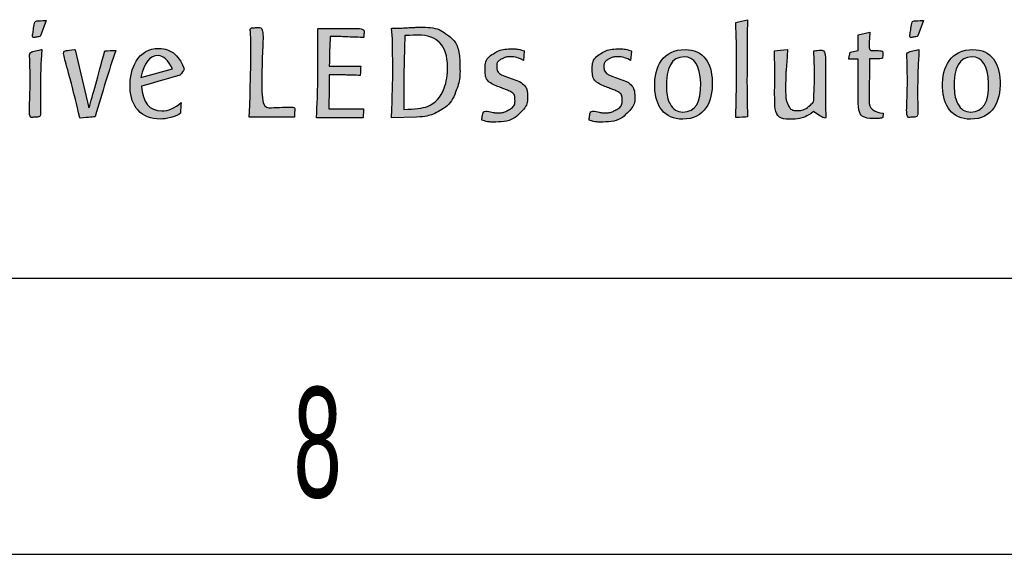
# Model space of a CAD drawing. Header units: millimetres. Extents: x 15 to 415, y 5 to 292.
# Tile 18 of 24: x 380 to 397, y 5 to 15. Entities that reach past the tile are written whole.
import ezdxf
from ezdxf.enums import TextEntityAlignment as Align

# ---------------------------------------------------------------- set-up
doc = ezdxf.new("R2010")
doc.units = ezdxf.units.MM
doc.layers.add('CALQUE_1', color=179, linetype='Continuous')
doc.layers.add('SLD-0', color=179, linetype='Continuous')
doc.styles.add('SLDTEXTSTYLE1', font='TXT', dxfattribs={"width": 0.75})
doc.styles.add('SLDTEXTSTYLE2', font='TXT', dxfattribs={"width": 0.589474})

# ---------------------------------------------------------------- blocks, each defined once
blk = doc.blocks.new('CLIENT_TPL')
at = {"layer": 'CALQUE_1'}
h = blk.add_hatch(color=139, dxfattribs=at)
edge = h.paths.add_edge_path(flags=0)
edge.add_spline(control_points=[(753.352, 35.358), (753.347, 35.672), (753.338, 35.977), (753.326, 36.271)], knot_values=[4, 4, 4, 4, 5, 5, 5, 5], weights=[1, 1, 1, 1], degree=3, periodic=0)
edge.add_spline(control_points=[(753.326, 36.271), (753.457, 36.301), (753.599, 36.335), (753.752, 36.373)], knot_values=[5, 5, 5, 5, 6, 6, 6, 6], weights=[1, 1, 1, 1], degree=3, periodic=0)
edge.add_spline(control_points=[(753.752, 36.373), (753.745, 36.215), (753.74, 35.653), (753.735, 34.688)], knot_values=[0, 0, 0, 0, 1, 1, 1, 1], weights=[1, 1, 1, 1], degree=3, periodic=0)
edge.add_spline(control_points=[(753.735, 34.688), (753.729, 33.936), (753.735, 33.324), (753.752, 32.851)], knot_values=[1, 1, 1, 1, 2, 2, 2, 2], weights=[1, 1, 1, 1], degree=3, periodic=0)
edge.add_spline(control_points=[(753.752, 32.851), (753.659, 32.848), (753.517, 32.84), (753.326, 32.827)], knot_values=[2, 2, 2, 2, 3, 3, 3, 3], weights=[1, 1, 1, 1], degree=3, periodic=0)
edge.add_spline(control_points=[(753.326, 32.827), (753.356, 33.967), (753.365, 34.811), (753.352, 35.358)], knot_values=[3, 3, 3, 3, 4, 4, 4, 4], weights=[1, 1, 1, 1], degree=3, periodic=0)
h = blk.add_hatch(color=139, dxfattribs=at)
edge = h.paths.add_edge_path(flags=0)
edge.add_spline(control_points=[(728.133, 35.765), (728.071, 35.752), (727.977, 35.736), (727.851, 35.716), (727.877, 35.849), (727.907, 36.052), (727.943, 36.324), (728.037, 36.327), (728.178, 36.335), (728.366, 36.348)], knot_values=[0, 0, 0, 0, 1, 2, 3, 4, 5, 6, 7, 7, 7, 7], weights=[1, 1, 1, 1, 1, 1, 1, 1, 1, 1], degree=3, periodic=0)
edge.add_line((728.366, 36.348), (728.162, 35.794))
edge.add_line((728.162, 35.794), (728.133, 35.765))
h = blk.add_hatch(color=139, dxfattribs=at)
edge = h.paths.add_edge_path(flags=0)
edge.add_spline(control_points=[(735.714, 32.84), (735.76, 34.087), (735.778, 35.018), (735.768, 35.633), (735.765, 35.798), (735.755, 35.945), (735.738, 36.075), (735.855, 36.081), (736.023, 36.09), (736.243, 36.099), (736.191, 35.293), (736.165, 34.318), (736.165, 33.175), (736.505, 33.185), (736.905, 33.201), (737.365, 33.223), (737.362, 33.139), (737.356, 33.014), (737.346, 32.849)], knot_values=[0, 0, 0, 0, 1, 2, 3, 4, 5, 6, 7, 8, 9, 10, 11, 12, 13, 14, 15, 16, 16, 16, 16], weights=[1, 1, 1, 1, 1, 1, 1, 1, 1, 1, 1, 1, 1, 1, 1, 1, 1, 1, 1], degree=3, periodic=0)
edge.add_line((737.346, 32.849), (737.336, 32.84))
edge.add_line((737.336, 32.84), (735.714, 32.84))
h = blk.add_hatch(color=139, dxfattribs=at)
edge = h.paths.add_edge_path(flags=0)
edge.add_spline(control_points=[(739.752, 34.687), (739.744, 34.603), (739.738, 34.495), (739.733, 34.362)], knot_values=[0, 0, 0, 0, 1, 1, 1, 1], weights=[1, 1, 1, 1], degree=3, periodic=0)
edge.add_line((739.733, 34.362), (739.728, 34.358))
edge.add_spline(control_points=[(739.728, 34.358), (739.624, 34.358), (739.456, 34.362), (739.223, 34.37), (739.068, 34.376), (738.898, 34.379), (738.713, 34.379)], knot_values=[0, 0, 0, 0, 1, 2, 3, 4, 4, 4, 4], weights=[1, 1, 1, 1, 1, 1, 1], degree=3, periodic=0)
edge.add_line((738.713, 34.379), (738.611, 34.379))
edge.add_spline(control_points=[(738.611, 34.379), (738.603, 33.965), (738.599, 33.553), (738.599, 33.143)], knot_values=[0, 0, 0, 0, 1, 1, 1, 1], weights=[1, 1, 1, 1], degree=3, periodic=0)
edge.add_line((738.599, 33.143), (738.777, 33.143))
edge.add_line((738.777, 33.143), (739.854, 33.143))
edge.add_spline(control_points=[(739.854, 33.143), (739.847, 33.072), (739.841, 32.969), (739.834, 32.833)], knot_values=[0, 0, 0, 0, 1, 1, 1, 1], weights=[1, 1, 1, 1], degree=3, periodic=0)
edge.add_line((739.834, 32.833), (739.825, 32.823))
edge.add_spline(control_points=[(739.825, 32.823), (739.735, 32.817), (739.638, 32.814), (739.535, 32.814)], knot_values=[0, 0, 0, 0, 1, 1, 1, 1], weights=[1, 1, 1, 1], degree=3, periodic=0)
edge.add_line((739.535, 32.814), (738.147, 32.819))
edge.add_spline(control_points=[(738.147, 32.819), (738.175, 33.331), (738.191, 33.762), (738.194, 34.112)], knot_values=[0, 0, 0, 0, 1, 1, 1, 1], weights=[1, 1, 1, 1], degree=3, periodic=0)
edge.add_line((738.194, 34.112), (738.194, 34.676))
edge.add_spline(control_points=[(738.194, 34.676), (738.2, 35.278), (738.2, 35.735), (738.194, 36.046)], knot_values=[0, 0, 0, 0, 1, 1, 1, 1], weights=[1, 1, 1, 1], degree=3, periodic=0)
edge.add_line((738.194, 36.046), (738.203, 36.051))
edge.add_spline(control_points=[(738.203, 36.051), (738.577, 36.051), (739.138, 36.056), (739.888, 36.066), (739.875, 35.93), (739.865, 35.823), (739.859, 35.742)], knot_values=[0, 0, 0, 0, 1, 2, 3, 4, 4, 4, 4], weights=[1, 1, 1, 1, 1, 1, 1], degree=3, periodic=0)
edge.add_line((739.859, 35.742), (739.854, 35.732))
edge.add_spline(control_points=[(739.854, 35.732), (739.773, 35.732), (739.582, 35.738), (739.281, 35.749), (739.055, 35.761), (738.864, 35.766), (738.708, 35.766)], knot_values=[0, 0, 0, 0, 1, 2, 3, 4, 4, 4, 4], weights=[1, 1, 1, 1, 1, 1, 1], degree=3, periodic=0)
edge.add_line((738.708, 35.766), (738.645, 35.766))
edge.add_spline(control_points=[(738.645, 35.766), (738.629, 35.442), (738.618, 35.082), (738.611, 34.687)], knot_values=[0, 0, 0, 0, 1, 1, 1, 1], weights=[1, 1, 1, 1], degree=3, periodic=0)
edge.add_line((738.611, 34.687), (739.752, 34.687))
h = blk.add_hatch(color=139, dxfattribs=at)
edge = h.paths.add_edge_path(flags=0)
edge.add_spline(control_points=[(740.859, 32.814), (740.901, 33.676), (740.913, 34.606), (740.897, 35.604), (740.897, 35.691), (740.885, 35.84), (740.859, 36.051)], knot_values=[0, 0, 0, 0, 1, 2, 3, 4, 4, 4, 4], weights=[1, 1, 1, 1, 1, 1, 1], degree=3, periodic=0)
edge.add_line((740.859, 36.051), (740.884, 36.066))
edge.add_line((740.884, 36.066), (741.001, 36.066))
edge.add_spline(control_points=[(741.001, 36.066), (741.098, 36.066), (741.245, 36.071), (741.442, 36.082), (741.639, 36.094), (741.786, 36.099), (741.884, 36.099), (742.294, 36.099), (742.603, 36.026), (742.811, 35.881), (743.156, 35.637), (743.333, 35.223), (743.343, 34.637), (743.346, 34.348), (743.304, 34.083), (743.217, 33.84), (743.09, 33.493), (742.889, 33.239), (742.614, 33.077), (742.384, 32.941), (742.104, 32.863), (741.773, 32.844)], knot_values=[0, 0, 0, 0, 1, 2, 3, 4, 5, 6, 7, 8, 9, 10, 11, 12, 13, 14, 15, 16, 17, 18, 19, 19, 19, 19], weights=[1, 1, 1, 1, 1, 1, 1, 1, 1, 1, 1, 1, 1, 1, 1, 1, 1, 1, 1, 1, 1, 1], degree=3, periodic=0)
edge.add_line((741.773, 32.844), (740.859, 32.814))
edge = h.paths.add_edge_path(flags=0)
edge.add_spline(control_points=[(742.167, 33.234), (742.446, 33.341), (742.647, 33.559), (742.77, 33.889)], knot_values=[3, 3, 3, 3, 4, 4, 4, 4], weights=[1, 1, 1, 1], degree=3, periodic=0)
edge.add_spline(control_points=[(742.77, 33.889), (742.854, 34.116), (742.895, 34.378), (742.892, 34.676)], knot_values=[4, 4, 4, 4, 5, 5, 5, 5], weights=[1, 1, 1, 1], degree=3, periodic=0)
edge.add_spline(control_points=[(742.892, 34.676), (742.882, 35.436), (742.525, 35.817), (741.822, 35.817)], knot_values=[5, 5, 5, 5, 6, 6, 6, 6], weights=[1, 1, 1, 1], degree=3, periodic=0)
edge.add_spline(control_points=[(741.822, 35.817), (741.744, 35.817), (741.587, 35.81), (741.35, 35.797)], knot_values=[0, 0, 0, 0, 1, 1, 1, 1], weights=[1, 1, 1, 1], degree=3, periodic=0)
edge.add_spline(control_points=[(741.35, 35.797), (741.318, 35.011), (741.303, 34.121), (741.306, 33.127)], knot_values=[1, 1, 1, 1, 2, 2, 2, 2], weights=[1, 1, 1, 1], degree=3, periodic=0)
edge.add_spline(control_points=[(741.306, 33.127), (741.705, 33.13), (741.992, 33.166), (742.167, 33.234)], knot_values=[2, 2, 2, 2, 3, 3, 3, 3], weights=[1, 1, 1, 1], degree=3, periodic=0)
h = blk.add_hatch(color=139, dxfattribs=at)
edge = h.paths.add_edge_path(flags=0)
edge.add_line((760.125, 36.348), (759.921, 35.794))
edge.add_line((759.921, 35.794), (759.892, 35.765))
edge.add_spline(control_points=[(759.892, 35.765), (759.83, 35.752), (759.736, 35.736), (759.61, 35.716), (759.636, 35.849), (759.667, 36.052), (759.703, 36.324), (759.796, 36.327), (759.937, 36.335), (760.125, 36.348)], knot_values=[0, 0, 0, 0, 1, 2, 3, 4, 5, 6, 7, 7, 7, 7], weights=[1, 1, 1, 1, 1, 1, 1, 1, 1, 1], degree=3, periodic=0)
h = blk.add_hatch(color=139, dxfattribs=at)
edge = h.paths.add_edge_path(flags=0)
edge.add_spline(control_points=[(758.184, 35.926), (758.17, 35.821), (758.159, 35.596), (758.151, 35.252), (758.265, 35.252), (758.435, 35.252), (758.66, 35.252), (758.651, 35.168), (758.646, 35.071), (758.646, 34.961), (758.568, 34.961), (758.408, 34.959), (758.165, 34.956)], knot_values=[0, 0, 0, 0, 1, 2, 3, 4, 5, 6, 7, 8, 9, 10, 10, 10, 10], weights=[1, 1, 1, 1, 1, 1, 1, 1, 1, 1, 1, 1, 1], degree=3, periodic=0)
edge.add_line((758.165, 34.956), (758.151, 33.43))
edge.add_spline(control_points=[(758.151, 33.43), (758.148, 33.168), (758.319, 33.02), (758.665, 32.988)], knot_values=[0, 0, 0, 0, 1, 1, 1, 1], weights=[1, 1, 1, 1], degree=3, periodic=0)
edge.add_line((758.665, 32.988), (758.655, 32.827))
edge.add_spline(control_points=[(758.655, 32.827), (758.572, 32.805), (758.486, 32.793), (758.398, 32.793), (757.975, 32.793), (757.763, 32.975), (757.763, 33.337)], knot_values=[0, 0, 0, 0, 1, 2, 3, 4, 4, 4, 4], weights=[1, 1, 1, 1, 1, 1, 1], degree=3, periodic=0)
edge.add_line((757.763, 33.337), (757.763, 34.949))
edge.add_line((757.763, 34.949), (757.422, 34.949))
edge.add_line((757.422, 34.949), (757.422, 34.968))
edge.add_line((757.422, 34.968), (757.466, 35.197))
edge.add_line((757.466, 35.197), (757.763, 35.26))
edge.add_line((757.763, 35.26), (757.763, 35.824))
edge.add_line((757.763, 35.824), (758.184, 35.926))
h = blk.add_hatch(color=139, dxfattribs=at)
edge = h.paths.add_edge_path(flags=0)
edge.add_spline(control_points=[(728.201, 35.289), (728.168, 34.735), (728.152, 34.203), (728.152, 33.691), (728.152, 33.407), (728.157, 33.126), (728.168, 32.851), (728.009, 32.845), (727.864, 32.837), (727.734, 32.827), (727.769, 33.465), (727.783, 34.054), (727.776, 34.595), (727.773, 34.825), (727.764, 35.023), (727.749, 35.192), (727.92, 35.227), (728.068, 35.261), (728.191, 35.294)], knot_values=[0, 0, 0, 0, 1, 2, 3, 4, 5, 6, 7, 8, 9, 10, 11, 12, 13, 14, 15, 16, 16, 16, 16], weights=[1, 1, 1, 1, 1, 1, 1, 1, 1, 1, 1, 1, 1, 1, 1, 1, 1, 1, 1], degree=3, periodic=0)
edge.add_line((728.191, 35.294), (728.201, 35.289))
h = blk.add_hatch(color=139, dxfattribs=at)
edge = h.paths.add_edge_path(flags=0)
edge.add_spline(control_points=[(730.879, 35.26), (730.636, 34.538), (730.39, 33.742), (730.14, 32.874)], knot_values=[0, 0, 0, 0, 1, 1, 1, 1], weights=[1, 1, 1, 1], degree=3, periodic=0)
edge.add_line((730.14, 32.874), (730.126, 32.86))
edge.add_spline(control_points=[(730.126, 32.86), (730.087, 32.856), (729.909, 32.839), (729.592, 32.806)], knot_values=[0, 0, 0, 0, 1, 1, 1, 1], weights=[1, 1, 1, 1], degree=3, periodic=0)
edge.add_line((729.592, 32.806), (729.582, 32.821))
edge.add_spline(control_points=[(729.582, 32.821), (729.332, 33.851), (729.119, 34.657), (728.941, 35.24), (729.086, 35.253), (729.236, 35.27), (729.391, 35.29)], knot_values=[0, 0, 0, 0, 1, 2, 3, 4, 4, 4, 4], weights=[1, 1, 1, 1, 1, 1, 1], degree=3, periodic=0)
edge.add_line((729.391, 35.29), (729.406, 35.279))
edge.add_line((729.406, 35.279), (729.911, 33.177))
edge.add_spline(control_points=[(729.911, 33.177), (730.047, 33.633), (730.238, 34.321), (730.484, 35.24)], knot_values=[0, 0, 0, 0, 1, 1, 1, 1], weights=[1, 1, 1, 1], degree=3, periodic=0)
edge.add_line((730.484, 35.24), (730.494, 35.25))
edge.add_spline(control_points=[(730.494, 35.25), (730.614, 35.25), (730.742, 35.253), (730.879, 35.26)], knot_values=[0, 0, 0, 0, 1, 1, 1, 1], weights=[1, 1, 1, 1], degree=3, periodic=0)
h = blk.add_hatch(color=139, dxfattribs=at)
edge = h.paths.add_edge_path(flags=0)
edge.add_spline(control_points=[(733.03, 35.118), (733.179, 34.985), (733.287, 34.804), (733.355, 34.577)], knot_values=[11, 11, 11, 11, 12, 12, 12, 12], weights=[1, 1, 1, 1], degree=3, periodic=0)
edge.add_spline(control_points=[(733.355, 34.577), (733.329, 34.526), (733.279, 34.456), (733.205, 34.368)], knot_values=[12, 12, 12, 12, 13, 13, 13, 13], weights=[1, 1, 1, 1], degree=3, periodic=0)
edge.add_spline(control_points=[(733.205, 34.368), (732.898, 34.278), (732.434, 34.144), (731.816, 33.967)], knot_values=[0, 0, 0, 0, 1, 1, 1, 1], weights=[1, 1, 1, 1], degree=3, periodic=0)
edge.add_spline(control_points=[(731.816, 33.967), (731.851, 33.37), (732.096, 33.072), (732.549, 33.072), (732.788, 33.072), (733.022, 33.174), (733.248, 33.38)], knot_values=[1, 1, 1, 1, 2, 2, 2, 3, 3, 3, 3], weights=[1, 1, 1, 1, 1, 1, 1], degree=3, periodic=0)
edge.add_spline(control_points=[(733.248, 33.38), (733.239, 33.266), (733.229, 33.136), (733.219, 32.99)], knot_values=[3, 3, 3, 3, 4, 4, 4, 4], weights=[1, 1, 1, 1], degree=3, periodic=0)
edge.add_spline(control_points=[(733.219, 32.99), (733.164, 32.926), (733.049, 32.872), (732.874, 32.83)], knot_values=[4, 4, 4, 4, 5, 5, 5, 5], weights=[1, 1, 1, 1], degree=3, periodic=0)
edge.add_spline(control_points=[(732.874, 32.83), (732.729, 32.794), (732.601, 32.776), (732.491, 32.776), (732.15, 32.776), (731.883, 32.882), (731.689, 33.092)], knot_values=[5, 5, 5, 5, 6, 6, 6, 7, 7, 7, 7], weights=[1, 1, 1, 1, 1, 1, 1], degree=3, periodic=0)
edge.add_spline(control_points=[(731.689, 33.092), (731.504, 33.293), (731.407, 33.567), (731.398, 33.913)], knot_values=[7, 7, 7, 7, 8, 8, 8, 8], weights=[1, 1, 1, 1], degree=3, periodic=0)
edge.add_spline(control_points=[(731.398, 33.913), (731.388, 34.292), (731.462, 34.611), (731.621, 34.87)], knot_values=[8, 8, 8, 8, 9, 9, 9, 9], weights=[1, 1, 1, 1], degree=3, periodic=0)
edge.add_spline(control_points=[(731.621, 34.87), (731.809, 35.178), (732.083, 35.332), (732.442, 35.332), (732.669, 35.332), (732.865, 35.26), (733.03, 35.118)], knot_values=[9, 9, 9, 9, 10, 10, 10, 11, 11, 11, 11], weights=[1, 1, 1, 1, 1, 1, 1], degree=3, periodic=0)
edge = h.paths.add_edge_path(flags=0)
edge.add_spline(control_points=[(732.937, 34.589), (732.772, 34.913), (732.599, 35.075), (732.418, 35.075)], knot_values=[0, 0, 0, 0, 1, 1, 1, 1], weights=[1, 1, 1, 1], degree=3, periodic=0)
edge.add_spline(control_points=[(732.418, 35.075), (732.116, 35.075), (731.908, 34.811), (731.791, 34.283)], knot_values=[0, 0, 0, 0, 1, 1, 1, 1], weights=[1, 1, 1, 1], degree=3, periodic=0)
edge.add_line((731.791, 34.283), (732.937, 34.589))
h = blk.add_hatch(color=139, dxfattribs=at)
edge = h.paths.add_edge_path(flags=0)
edge.add_spline(control_points=[(745.638, 34.895), (745.486, 34.984), (745.331, 35.028), (745.172, 35.028), (745.046, 35.028), (744.936, 35.001), (744.842, 34.946), (744.725, 34.878), (744.669, 34.785), (744.672, 34.669), (744.675, 34.513), (744.773, 34.4), (744.964, 34.328)], knot_values=[0, 0, 0, 0, 1, 2, 3, 4, 5, 6, 7, 8, 9, 10, 10, 10, 10], weights=[1, 1, 1, 1, 1, 1, 1, 1, 1, 1, 1, 1, 1], degree=3, periodic=0)
edge.add_line((744.964, 34.328), (745.493, 34.134))
edge.add_spline(control_points=[(745.493, 34.134), (745.684, 34.024), (745.783, 33.843), (745.79, 33.59), (745.796, 33.379), (745.704, 33.18), (745.513, 32.992), (745.292, 32.775), (744.957, 32.667), (744.507, 32.667), (744.393, 32.667), (744.27, 32.689), (744.137, 32.735)], knot_values=[0, 0, 0, 0, 1, 2, 3, 4, 5, 6, 7, 8, 9, 10, 10, 10, 10], weights=[1, 1, 1, 1, 1, 1, 1, 1, 1, 1, 1, 1, 1], degree=3, periodic=0)
edge.add_line((744.137, 32.735), (744.132, 32.744))
edge.add_spline(control_points=[(744.132, 32.744), (744.139, 32.806), (744.158, 32.922), (744.191, 33.093), (744.466, 33.031), (744.627, 33), (744.672, 33), (744.831, 33), (744.972, 33.034), (745.096, 33.102), (745.258, 33.193), (745.337, 33.319), (745.334, 33.481), (745.331, 33.634), (745.237, 33.747), (745.052, 33.822), (744.939, 33.867), (744.767, 33.935), (744.537, 34.026), (744.352, 34.136), (744.257, 34.308), (744.25, 34.542), (744.244, 34.808), (744.346, 35.008), (744.556, 35.145), (744.734, 35.258), (744.962, 35.315), (745.24, 35.315), (745.396, 35.315), (745.536, 35.29), (745.663, 35.242)], knot_values=[0, 0, 0, 0, 1, 2, 3, 4, 5, 6, 7, 8, 9, 10, 11, 12, 13, 14, 15, 16, 17, 18, 19, 20, 21, 22, 23, 24, 25, 26, 27, 28, 28, 28, 28], weights=[1, 1, 1, 1, 1, 1, 1, 1, 1, 1, 1, 1, 1, 1, 1, 1, 1, 1, 1, 1, 1, 1, 1, 1, 1, 1, 1, 1, 1, 1, 1], degree=3, periodic=0)
edge.add_line((745.663, 35.242), (745.667, 35.232))
edge.add_line((745.667, 35.232), (745.638, 34.895))
h = blk.add_hatch(color=139, dxfattribs=at)
edge = h.paths.add_edge_path(flags=0)
edge.add_spline(control_points=[(749.52, 34.895), (749.368, 34.984), (749.212, 35.028), (749.053, 35.028), (748.927, 35.028), (748.817, 35.001), (748.723, 34.946), (748.607, 34.878), (748.55, 34.785), (748.553, 34.669), (748.557, 34.513), (748.654, 34.4), (748.845, 34.328)], knot_values=[0, 0, 0, 0, 1, 2, 3, 4, 5, 6, 7, 8, 9, 10, 10, 10, 10], weights=[1, 1, 1, 1, 1, 1, 1, 1, 1, 1, 1, 1, 1], degree=3, periodic=0)
edge.add_line((748.845, 34.328), (749.375, 34.134))
edge.add_spline(control_points=[(749.375, 34.134), (749.566, 34.024), (749.664, 33.843), (749.671, 33.59), (749.677, 33.379), (749.585, 33.18), (749.394, 32.992), (749.173, 32.775), (748.838, 32.667), (748.388, 32.667), (748.274, 32.667), (748.151, 32.689), (748.018, 32.735)], knot_values=[0, 0, 0, 0, 1, 2, 3, 4, 5, 6, 7, 8, 9, 10, 10, 10, 10], weights=[1, 1, 1, 1, 1, 1, 1, 1, 1, 1, 1, 1, 1], degree=3, periodic=0)
edge.add_line((748.018, 32.735), (748.014, 32.744))
edge.add_spline(control_points=[(748.014, 32.744), (748.02, 32.806), (748.04, 32.922), (748.072, 33.093), (748.348, 33.031), (748.508, 33), (748.554, 33), (748.713, 33), (748.854, 33.034), (748.977, 33.102), (749.139, 33.193), (749.219, 33.319), (749.215, 33.481), (749.212, 33.634), (749.118, 33.747), (748.933, 33.822), (748.82, 33.867), (748.648, 33.935), (748.419, 34.026), (748.234, 34.136), (748.138, 34.308), (748.132, 34.542), (748.125, 34.808), (748.227, 35.008), (748.437, 35.145), (748.615, 35.258), (748.843, 35.315), (749.122, 35.315), (749.277, 35.315), (749.418, 35.29), (749.544, 35.242)], knot_values=[0, 0, 0, 0, 1, 2, 3, 4, 5, 6, 7, 8, 9, 10, 11, 12, 13, 14, 15, 16, 17, 18, 19, 20, 21, 22, 23, 24, 25, 26, 27, 28, 28, 28, 28], weights=[1, 1, 1, 1, 1, 1, 1, 1, 1, 1, 1, 1, 1, 1, 1, 1, 1, 1, 1, 1, 1, 1, 1, 1, 1, 1, 1, 1, 1, 1, 1], degree=3, periodic=0)
edge.add_line((749.544, 35.242), (749.549, 35.232))
edge.add_line((749.549, 35.232), (749.52, 34.895))
h = blk.add_hatch(color=139, dxfattribs=at)
edge = h.paths.add_edge_path(flags=0)
edge.add_spline(control_points=[(752.259, 33.19), (752.075, 32.911), (751.792, 32.772), (751.409, 32.772), (751.076, 32.772), (750.822, 32.884), (750.647, 33.108)], knot_values=[5, 5, 5, 5, 6, 6, 6, 7, 7, 7, 7], weights=[1, 1, 1, 1, 1, 1, 1], degree=3, periodic=0)
edge.add_spline(control_points=[(750.647, 33.108), (750.488, 33.308), (750.404, 33.581), (750.394, 33.924)], knot_values=[7, 7, 7, 7, 8, 8, 8, 8], weights=[1, 1, 1, 1], degree=3, periodic=0)
edge.add_spline(control_points=[(750.394, 33.924), (750.381, 34.326), (750.459, 34.645), (750.628, 34.881)], knot_values=[0, 0, 0, 0, 1, 1, 1, 1], weights=[1, 1, 1, 1], degree=3, periodic=0)
edge.add_spline(control_points=[(750.628, 34.881), (750.819, 35.154), (751.107, 35.29), (751.492, 35.29), (751.816, 35.29), (752.064, 35.178), (752.235, 34.954)], knot_values=[1, 1, 1, 1, 2, 2, 2, 3, 3, 3, 3], weights=[1, 1, 1, 1, 1, 1, 1], degree=3, periodic=0)
edge.add_spline(control_points=[(752.235, 34.954), (752.384, 34.753), (752.464, 34.485), (752.473, 34.148)], knot_values=[3, 3, 3, 3, 4, 4, 4, 4], weights=[1, 1, 1, 1], degree=3, periodic=0)
edge.add_spline(control_points=[(752.473, 34.148), (752.486, 33.746), (752.415, 33.427), (752.259, 33.19)], knot_values=[4, 4, 4, 4, 5, 5, 5, 5], weights=[1, 1, 1, 1], degree=3, periodic=0)
edge = h.paths.add_edge_path(flags=0)
edge.add_spline(control_points=[(750.816, 33.885), (750.823, 33.658), (750.866, 33.47), (750.947, 33.321)], knot_values=[1, 1, 1, 1, 2, 2, 2, 2], weights=[1, 1, 1, 1], degree=3, periodic=0)
edge.add_spline(control_points=[(750.947, 33.321), (751.054, 33.127), (751.21, 33.029), (751.414, 33.029), (751.865, 33.029), (752.078, 33.38), (752.056, 34.08)], knot_values=[2, 2, 2, 2, 3, 3, 3, 4, 4, 4, 4], weights=[1, 1, 1, 1, 1, 1, 1], degree=3, periodic=0)
edge.add_spline(control_points=[(752.056, 34.08), (752.036, 34.712), (751.835, 35.028), (751.453, 35.028)], knot_values=[4, 4, 4, 4, 5, 5, 5, 5], weights=[1, 1, 1, 1], degree=3, periodic=0)
edge.add_spline(control_points=[(751.453, 35.028), (751.006, 35.028), (750.793, 34.647), (750.816, 33.885)], knot_values=[0, 0, 0, 0, 1, 1, 1, 1], weights=[1, 1, 1, 1], degree=3, periodic=0)
h = blk.add_hatch(color=139, dxfattribs=at)
edge = h.paths.add_edge_path(flags=0)
edge.add_spline(control_points=[(756.157, 35.25), (756.179, 35.25), (756.323, 35.265), (756.588, 35.294), (756.577, 34.716), (756.571, 34.208), (756.571, 33.77), (756.571, 33.409), (756.577, 33.096), (756.588, 32.83)], knot_values=[0, 0, 0, 0, 1, 2, 3, 4, 5, 6, 7, 7, 7, 7], weights=[1, 1, 1, 1, 1, 1, 1, 1, 1, 1], degree=3, periodic=0)
edge.add_line((756.588, 32.83), (756.573, 32.81))
edge.add_spline(control_points=[(756.573, 32.81), (756.509, 32.817), (756.439, 32.846), (756.364, 32.898)], knot_values=[0, 0, 0, 0, 1, 1, 1, 1], weights=[1, 1, 1, 1], degree=3, periodic=0)
edge.add_line((756.364, 32.898), (756.145, 33.044))
edge.add_spline(control_points=[(756.145, 33.044), (755.881, 32.863), (755.615, 32.772), (755.347, 32.772), (754.947, 32.772), (754.743, 33.01), (754.737, 33.486), (754.734, 33.609), (754.734, 33.82), (754.737, 34.118), (754.74, 34.345), (754.74, 34.554), (754.737, 34.745), (754.734, 34.942), (754.73, 35.107), (754.724, 35.24)], knot_values=[0, 0, 0, 0, 1, 2, 3, 4, 5, 6, 7, 8, 9, 10, 11, 12, 13, 13, 13, 13], weights=[1, 1, 1, 1, 1, 1, 1, 1, 1, 1, 1, 1, 1, 1, 1, 1], degree=3, periodic=0)
edge.add_line((754.724, 35.24), (754.729, 35.245))
edge.add_spline(control_points=[(754.729, 35.245), (754.859, 35.255), (755.012, 35.271), (755.191, 35.294)], knot_values=[0, 0, 0, 0, 1, 1, 1, 1], weights=[1, 1, 1, 1], degree=3, periodic=0)
edge.add_line((755.191, 35.294), (755.196, 35.284))
edge.add_spline(control_points=[(755.196, 35.284), (755.196, 35.174), (755.187, 35.019), (755.171, 34.818), (755.152, 34.601), (755.141, 34.446), (755.138, 34.352), (755.132, 34.074), (755.13, 33.854), (755.133, 33.692), (755.137, 33.53), (755.166, 33.396), (755.221, 33.289), (755.295, 33.15), (755.403, 33.08), (755.546, 33.08), (755.717, 33.08), (755.918, 33.18), (756.147, 33.382), (756.147, 33.43), (756.152, 33.578), (756.162, 33.824), (756.171, 33.987), (756.175, 34.134), (756.175, 34.267), (756.175, 34.579), (756.167, 34.905), (756.152, 35.245)], knot_values=[0, 0, 0, 0, 1, 2, 3, 4, 5, 6, 7, 8, 9, 10, 11, 12, 13, 14, 15, 16, 17, 18, 19, 20, 21, 22, 23, 24, 25, 25, 25, 25], weights=[1, 1, 1, 1, 1, 1, 1, 1, 1, 1, 1, 1, 1, 1, 1, 1, 1, 1, 1, 1, 1, 1, 1, 1, 1, 1, 1, 1], degree=3, periodic=0)
edge.add_line((756.152, 35.245), (756.157, 35.25))
h = blk.add_hatch(color=139, dxfattribs=at)
edge = h.paths.add_edge_path(flags=0)
edge.add_spline(control_points=[(759.96, 35.289), (759.928, 34.735), (759.911, 34.203), (759.911, 33.691), (759.911, 33.407), (759.917, 33.126), (759.928, 32.851), (759.769, 32.845), (759.624, 32.837), (759.494, 32.827), (759.528, 33.465), (759.542, 34.054), (759.536, 34.595), (759.533, 34.825), (759.523, 35.023), (759.508, 35.192), (759.68, 35.227), (759.827, 35.261), (759.95, 35.294)], knot_values=[0, 0, 0, 0, 1, 2, 3, 4, 5, 6, 7, 8, 9, 10, 11, 12, 13, 14, 15, 16, 16, 16, 16], weights=[1, 1, 1, 1, 1, 1, 1, 1, 1, 1, 1, 1, 1, 1, 1, 1, 1, 1, 1], degree=3, periodic=0)
edge.add_line((759.95, 35.294), (759.96, 35.289))
h = blk.add_hatch(color=139, dxfattribs=at)
edge = h.paths.add_edge_path(flags=0)
edge.add_spline(control_points=[(762.679, 33.19), (762.494, 32.911), (762.211, 32.772), (761.829, 32.772), (761.495, 32.772), (761.241, 32.884), (761.067, 33.108)], knot_values=[5, 5, 5, 5, 6, 6, 6, 7, 7, 7, 7], weights=[1, 1, 1, 1, 1, 1, 1], degree=3, periodic=0)
edge.add_spline(control_points=[(761.067, 33.108), (760.908, 33.308), (760.823, 33.581), (760.814, 33.924)], knot_values=[7, 7, 7, 7, 8, 8, 8, 8], weights=[1, 1, 1, 1], degree=3, periodic=0)
edge.add_spline(control_points=[(760.814, 33.924), (760.801, 34.326), (760.879, 34.645), (761.047, 34.881)], knot_values=[0, 0, 0, 0, 1, 1, 1, 1], weights=[1, 1, 1, 1], degree=3, periodic=0)
edge.add_spline(control_points=[(761.047, 34.881), (761.238, 35.154), (761.526, 35.29), (761.912, 35.29), (762.235, 35.29), (762.483, 35.178), (762.655, 34.954)], knot_values=[1, 1, 1, 1, 2, 2, 2, 3, 3, 3, 3], weights=[1, 1, 1, 1, 1, 1, 1], degree=3, periodic=0)
edge.add_spline(control_points=[(762.655, 34.954), (762.804, 34.753), (762.883, 34.485), (762.893, 34.148)], knot_values=[3, 3, 3, 3, 4, 4, 4, 4], weights=[1, 1, 1, 1], degree=3, periodic=0)
edge.add_spline(control_points=[(762.893, 34.148), (762.906, 33.746), (762.834, 33.427), (762.679, 33.19)], knot_values=[4, 4, 4, 4, 5, 5, 5, 5], weights=[1, 1, 1, 1], degree=3, periodic=0)
edge = h.paths.add_edge_path(flags=0)
edge.add_spline(control_points=[(761.236, 33.885), (761.242, 33.658), (761.286, 33.47), (761.367, 33.321)], knot_values=[1, 1, 1, 1, 2, 2, 2, 2], weights=[1, 1, 1, 1], degree=3, periodic=0)
edge.add_spline(control_points=[(761.367, 33.321), (761.474, 33.127), (761.629, 33.029), (761.834, 33.029), (762.284, 33.029), (762.498, 33.38), (762.475, 34.08)], knot_values=[2, 2, 2, 2, 3, 3, 3, 4, 4, 4, 4], weights=[1, 1, 1, 1, 1, 1, 1], degree=3, periodic=0)
edge.add_spline(control_points=[(762.475, 34.08), (762.456, 34.712), (762.255, 35.028), (761.873, 35.028)], knot_values=[4, 4, 4, 4, 5, 5, 5, 5], weights=[1, 1, 1, 1], degree=3, periodic=0)
edge.add_spline(control_points=[(761.873, 35.028), (761.425, 35.028), (761.213, 34.647), (761.236, 33.885)], knot_values=[0, 0, 0, 0, 1, 1, 1, 1], weights=[1, 1, 1, 1], degree=3, periodic=0)
at = {"color": 7, "linetype": 'Continuous', "lineweight": 0}
blk.add_line((518.55, 27.016), (788.55, 27.016), dxfattribs=at)
at = {"layer": 'CALQUE_1'}
for p, q in [((728.366, 36.348), (728.162, 35.794)), ((738.194, 36.046), (738.203, 36.051)), ((740.859, 36.051), (740.884, 36.066)), ((740.884, 36.066), (741.001, 36.066)), ((760.125, 36.348), (759.921, 35.794)), ((728.162, 35.794), (728.133, 35.765)), ((738.708, 35.766), (738.645, 35.766)), ((739.859, 35.742), (739.854, 35.732)), ((757.763, 35.824), (758.184, 35.926)), ((757.763, 35.26), (757.763, 35.824)), ((759.921, 35.794), (759.892, 35.765)), ((728.191, 35.294), (728.201, 35.289)), ((729.391, 35.29), (729.406, 35.279)), ((755.191, 35.294), (755.196, 35.284)), ((759.95, 35.294), (759.96, 35.289)), ((729.406, 35.279), (729.911, 33.177)), ((730.484, 35.24), (730.494, 35.25)), ((745.667, 35.232), (745.638, 34.895)), ((745.663, 35.242), (745.667, 35.232)), ((749.549, 35.232), (749.52, 34.895)), ((749.544, 35.242), (749.549, 35.232)), ((754.724, 35.24), (754.729, 35.245)), ((756.152, 35.245), (756.157, 35.25)), ((757.422, 34.968), (757.466, 35.197)), ((757.422, 34.949), (757.422, 34.968)), ((757.763, 34.949), (757.422, 34.949)), ((757.466, 35.197), (757.763, 35.26)), ((757.763, 33.337), (757.763, 34.949)), ((758.165, 34.956), (758.151, 33.43)), ((731.791, 34.283), (732.937, 34.589)), ((738.194, 34.112), (738.194, 34.676)), ((738.611, 34.687), (739.752, 34.687)), ((738.713, 34.379), (738.611, 34.379)), ((739.733, 34.362), (739.728, 34.358)), ((744.964, 34.328), (745.493, 34.134)), ((748.845, 34.328), (749.375, 34.134)), ((729.592, 32.806), (729.582, 32.821)), ((730.14, 32.874), (730.126, 32.86)), ((737.336, 32.84), (735.714, 32.84)), ((737.346, 32.849), (737.336, 32.84)), ((739.535, 32.814), (738.147, 32.819)), ((738.599, 33.143), (738.777, 33.143)), ((738.777, 33.143), (739.854, 33.143)), ((739.834, 32.833), (739.825, 32.823)), ((741.773, 32.844), (740.859, 32.814)), ((756.364, 32.898), (756.145, 33.044)), ((756.588, 32.83), (756.573, 32.81)), ((758.665, 32.988), (758.655, 32.827)), ((744.137, 32.735), (744.132, 32.744)), ((748.018, 32.735), (748.014, 32.744))]:
    blk.add_line(p, q, dxfattribs=at)
for points in [[(753.326, 36.271), (753.457, 36.301), (753.599, 36.335), (753.752, 36.373)], [(753.752, 36.373), (753.745, 36.215), (753.74, 35.653), (753.735, 34.688)], [(728.133, 35.765), (728.071, 35.752), (727.977, 35.736), (727.851, 35.716), (727.877, 35.849), (727.907, 36.052), (727.943, 36.324), (728.037, 36.327), (728.178, 36.335), (728.366, 36.348)], [(735.714, 32.84), (735.76, 34.087), (735.778, 35.018), (735.768, 35.633), (735.765, 35.798), (735.755, 35.945), (735.738, 36.075), (735.855, 36.081), (736.023, 36.09), (736.243, 36.099), (736.191, 35.293), (736.165, 34.318), (736.165, 33.175), (736.505, 33.185), (736.905, 33.201), (737.365, 33.223), (737.362, 33.139), (737.356, 33.014), (737.346, 32.849)], [(738.194, 34.676), (738.2, 35.278), (738.2, 35.735), (738.194, 36.046)], [(738.203, 36.051), (738.577, 36.051), (739.138, 36.056), (739.888, 36.066), (739.875, 35.93), (739.865, 35.823), (739.859, 35.742)], [(740.859, 32.814), (740.901, 33.676), (740.913, 34.606), (740.897, 35.604), (740.897, 35.691), (740.885, 35.84), (740.859, 36.051)], [(741.001, 36.066), (741.098, 36.066), (741.245, 36.071), (741.442, 36.082), (741.639, 36.094), (741.786, 36.099), (741.884, 36.099), (742.294, 36.099), (742.603, 36.026), (742.811, 35.881), (743.156, 35.637), (743.333, 35.223), (743.343, 34.637), (743.346, 34.348), (743.304, 34.083), (743.217, 33.84), (743.09, 33.493), (742.889, 33.239), (742.614, 33.077), (742.384, 32.941), (742.104, 32.863), (741.773, 32.844)], [(753.352, 35.358), (753.347, 35.672), (753.338, 35.977), (753.326, 36.271)], [(759.892, 35.765), (759.83, 35.752), (759.736, 35.736), (759.61, 35.716), (759.636, 35.849), (759.667, 36.052), (759.703, 36.324), (759.796, 36.327), (759.937, 36.335), (760.125, 36.348)], [(738.645, 35.766), (738.629, 35.442), (738.618, 35.082), (738.611, 34.687)], [(739.854, 35.732), (739.773, 35.732), (739.582, 35.738), (739.281, 35.749), (739.055, 35.761), (738.864, 35.766), (738.708, 35.766)], [(741.35, 35.797), (741.318, 35.011), (741.303, 34.121), (741.306, 33.127)], [(741.822, 35.817), (741.744, 35.817), (741.587, 35.81), (741.35, 35.797)], [(742.892, 34.676), (742.882, 35.436), (742.525, 35.817), (741.822, 35.817)], [(758.184, 35.926), (758.17, 35.821), (758.159, 35.596), (758.151, 35.252), (758.265, 35.252), (758.435, 35.252), (758.66, 35.252), (758.651, 35.168), (758.646, 35.071), (758.646, 34.961), (758.568, 34.961), (758.408, 34.959), (758.165, 34.956)], [(728.201, 35.289), (728.168, 34.735), (728.152, 34.203), (728.152, 33.691), (728.152, 33.407), (728.157, 33.126), (728.168, 32.851), (728.009, 32.845), (727.864, 32.837), (727.734, 32.827), (727.769, 33.465), (727.783, 34.054), (727.776, 34.595), (727.773, 34.825), (727.764, 35.023), (727.749, 35.192), (727.92, 35.227), (728.068, 35.261), (728.191, 35.294)], [(729.582, 32.821), (729.332, 33.851), (729.119, 34.657), (728.941, 35.24), (729.086, 35.253), (729.236, 35.27), (729.391, 35.29)], [(744.132, 32.744), (744.139, 32.806), (744.158, 32.922), (744.191, 33.093), (744.466, 33.031), (744.627, 33), (744.672, 33), (744.831, 33), (744.972, 33.034), (745.096, 33.102), (745.258, 33.193), (745.337, 33.319), (745.334, 33.481), (745.331, 33.634), (745.237, 33.747), (745.052, 33.822), (744.939, 33.867), (744.767, 33.935), (744.537, 34.026), (744.352, 34.136), (744.257, 34.308), (744.25, 34.542), (744.244, 34.808), (744.346, 35.008), (744.556, 35.145), (744.734, 35.258), (744.962, 35.315), (745.24, 35.315), (745.396, 35.315), (745.536, 35.29), (745.663, 35.242)], [(748.014, 32.744), (748.02, 32.806), (748.04, 32.922), (748.072, 33.093), (748.348, 33.031), (748.508, 33), (748.554, 33), (748.713, 33), (748.854, 33.034), (748.977, 33.102), (749.139, 33.193), (749.219, 33.319), (749.215, 33.481), (749.212, 33.634), (749.118, 33.747), (748.933, 33.822), (748.82, 33.867), (748.648, 33.935), (748.419, 34.026), (748.234, 34.136), (748.138, 34.308), (748.132, 34.542), (748.125, 34.808), (748.227, 35.008), (748.437, 35.145), (748.615, 35.258), (748.843, 35.315), (749.122, 35.315), (749.277, 35.315), (749.418, 35.29), (749.544, 35.242)], [(753.326, 32.827), (753.356, 33.967), (753.365, 34.811), (753.352, 35.358)], [(754.729, 35.245), (754.859, 35.255), (755.012, 35.271), (755.191, 35.294)], [(759.96, 35.289), (759.928, 34.735), (759.911, 34.203), (759.911, 33.691), (759.911, 33.407), (759.917, 33.126), (759.928, 32.851), (759.769, 32.845), (759.624, 32.837), (759.494, 32.827), (759.528, 33.465), (759.542, 34.054), (759.536, 34.595), (759.533, 34.825), (759.523, 35.023), (759.508, 35.192), (759.68, 35.227), (759.827, 35.261), (759.95, 35.294)], [(729.911, 33.177), (730.047, 33.633), (730.238, 34.321), (730.484, 35.24)], [(730.879, 35.26), (730.636, 34.538), (730.39, 33.742), (730.14, 32.874)], [(730.494, 35.25), (730.614, 35.25), (730.742, 35.253), (730.879, 35.26)], [(732.418, 35.075), (732.116, 35.075), (731.908, 34.811), (731.791, 34.283)], [(732.937, 34.589), (732.772, 34.913), (732.599, 35.075), (732.418, 35.075)], [(733.03, 35.118), (733.179, 34.985), (733.287, 34.804), (733.355, 34.577)], [(745.638, 34.895), (745.486, 34.984), (745.331, 35.028), (745.172, 35.028), (745.046, 35.028), (744.936, 35.001), (744.842, 34.946), (744.725, 34.878), (744.669, 34.785), (744.672, 34.669), (744.675, 34.513), (744.773, 34.4), (744.964, 34.328)], [(749.52, 34.895), (749.368, 34.984), (749.212, 35.028), (749.053, 35.028), (748.927, 35.028), (748.817, 35.001), (748.723, 34.946), (748.607, 34.878), (748.55, 34.785), (748.553, 34.669), (748.557, 34.513), (748.654, 34.4), (748.845, 34.328)], [(751.453, 35.028), (751.006, 35.028), (750.793, 34.647), (750.816, 33.885)], [(752.056, 34.08), (752.036, 34.712), (751.835, 35.028), (751.453, 35.028)], [(752.235, 34.954), (752.384, 34.753), (752.464, 34.485), (752.473, 34.148)], [(756.145, 33.044), (755.881, 32.863), (755.615, 32.772), (755.347, 32.772), (754.947, 32.772), (754.743, 33.01), (754.737, 33.486), (754.734, 33.609), (754.734, 33.82), (754.737, 34.118), (754.74, 34.345), (754.74, 34.554), (754.737, 34.745), (754.734, 34.942), (754.73, 35.107), (754.724, 35.24)], [(755.196, 35.284), (755.196, 35.174), (755.187, 35.019), (755.171, 34.818), (755.152, 34.601), (755.141, 34.446), (755.138, 34.352), (755.132, 34.074), (755.13, 33.854), (755.133, 33.692), (755.137, 33.53), (755.166, 33.396), (755.221, 33.289), (755.295, 33.15), (755.403, 33.08), (755.546, 33.08), (755.717, 33.08), (755.918, 33.18), (756.147, 33.382), (756.147, 33.43), (756.152, 33.578), (756.162, 33.824), (756.171, 33.987), (756.175, 34.134), (756.175, 34.267), (756.175, 34.579), (756.167, 34.905), (756.152, 35.245)], [(756.157, 35.25), (756.179, 35.25), (756.323, 35.265), (756.588, 35.294), (756.577, 34.716), (756.571, 34.208), (756.571, 33.77), (756.571, 33.409), (756.577, 33.096), (756.588, 32.83)], [(761.873, 35.028), (761.425, 35.028), (761.213, 34.647), (761.236, 33.885)], [(762.475, 34.08), (762.456, 34.712), (762.255, 35.028), (761.873, 35.028)], [(762.655, 34.954), (762.804, 34.753), (762.883, 34.485), (762.893, 34.148)], [(731.398, 33.913), (731.388, 34.292), (731.462, 34.611), (731.621, 34.87)], [(733.355, 34.577), (733.329, 34.526), (733.279, 34.456), (733.205, 34.368)], [(739.752, 34.687), (739.744, 34.603), (739.738, 34.495), (739.733, 34.362)], [(742.77, 33.889), (742.854, 34.116), (742.895, 34.378), (742.892, 34.676)], [(750.394, 33.924), (750.381, 34.326), (750.459, 34.645), (750.628, 34.881)], [(753.735, 34.688), (753.729, 33.936), (753.735, 33.324), (753.752, 32.851)], [(760.814, 33.924), (760.801, 34.326), (760.879, 34.645), (761.047, 34.881)], [(733.205, 34.368), (732.898, 34.278), (732.434, 34.144), (731.816, 33.967)], [(738.611, 34.379), (738.603, 33.965), (738.599, 33.553), (738.599, 33.143)], [(739.728, 34.358), (739.624, 34.358), (739.456, 34.362), (739.223, 34.37), (739.068, 34.376), (738.898, 34.379), (738.713, 34.379)], [(731.689, 33.092), (731.504, 33.293), (731.407, 33.567), (731.398, 33.913)], [(738.147, 32.819), (738.175, 33.331), (738.191, 33.762), (738.194, 34.112)], [(742.167, 33.234), (742.446, 33.341), (742.647, 33.559), (742.77, 33.889)], [(745.493, 34.134), (745.684, 34.024), (745.783, 33.843), (745.79, 33.59), (745.796, 33.379), (745.704, 33.18), (745.513, 32.992), (745.292, 32.775), (744.957, 32.667), (744.507, 32.667), (744.393, 32.667), (744.27, 32.689), (744.137, 32.735)], [(749.375, 34.134), (749.566, 34.024), (749.664, 33.843), (749.671, 33.59), (749.677, 33.379), (749.585, 33.18), (749.394, 32.992), (749.173, 32.775), (748.838, 32.667), (748.388, 32.667), (748.274, 32.667), (748.151, 32.689), (748.018, 32.735)], [(750.647, 33.108), (750.488, 33.308), (750.404, 33.581), (750.394, 33.924)], [(750.816, 33.885), (750.823, 33.658), (750.866, 33.47), (750.947, 33.321)], [(752.473, 34.148), (752.486, 33.746), (752.415, 33.427), (752.259, 33.19)], [(761.067, 33.108), (760.908, 33.308), (760.823, 33.581), (760.814, 33.924)], [(761.236, 33.885), (761.242, 33.658), (761.286, 33.47), (761.367, 33.321)], [(762.893, 34.148), (762.906, 33.746), (762.834, 33.427), (762.679, 33.19)], [(733.248, 33.38), (733.239, 33.266), (733.229, 33.136), (733.219, 32.99)], [(741.306, 33.127), (741.705, 33.13), (741.992, 33.166), (742.167, 33.234)], [(758.655, 32.827), (758.572, 32.805), (758.486, 32.793), (758.398, 32.793), (757.975, 32.793), (757.763, 32.975), (757.763, 33.337)], [(758.151, 33.43), (758.148, 33.168), (758.319, 33.02), (758.665, 32.988)], [(730.126, 32.86), (730.087, 32.856), (729.909, 32.839), (729.592, 32.806)], [(733.219, 32.99), (733.164, 32.926), (733.049, 32.872), (732.874, 32.83)], [(739.825, 32.823), (739.735, 32.817), (739.638, 32.814), (739.535, 32.814)], [(739.854, 33.143), (739.847, 33.072), (739.841, 32.969), (739.834, 32.833)], [(753.752, 32.851), (753.659, 32.848), (753.517, 32.84), (753.326, 32.827)], [(756.573, 32.81), (756.509, 32.817), (756.439, 32.846), (756.364, 32.898)]]:
    blk.add_open_spline(points, degree=3, dxfattribs=at)
for points, knots in [([(731.621, 34.87), (731.809, 35.178), (732.083, 35.332), (732.442, 35.332), (732.669, 35.332), (732.865, 35.26), (733.03, 35.118)], [9, 9, 9, 9, 10, 10, 10, 11, 11, 11, 11]), ([(750.628, 34.881), (750.819, 35.154), (751.107, 35.29), (751.492, 35.29), (751.816, 35.29), (752.064, 35.178), (752.235, 34.954)], [1, 1, 1, 1, 2, 2, 2, 3, 3, 3, 3]), ([(761.047, 34.881), (761.238, 35.154), (761.526, 35.29), (761.912, 35.29), (762.235, 35.29), (762.483, 35.178), (762.655, 34.954)], [1, 1, 1, 1, 2, 2, 2, 3, 3, 3, 3]), ([(731.816, 33.967), (731.851, 33.37), (732.096, 33.072), (732.549, 33.072), (732.788, 33.072), (733.022, 33.174), (733.248, 33.38)], [1, 1, 1, 1, 2, 2, 2, 3, 3, 3, 3]), ([(750.947, 33.321), (751.054, 33.127), (751.21, 33.029), (751.414, 33.029), (751.865, 33.029), (752.078, 33.38), (752.056, 34.08)], [2, 2, 2, 2, 3, 3, 3, 4, 4, 4, 4]), ([(761.367, 33.321), (761.474, 33.127), (761.629, 33.029), (761.834, 33.029), (762.284, 33.029), (762.498, 33.38), (762.475, 34.08)], [2, 2, 2, 2, 3, 3, 3, 4, 4, 4, 4]), ([(752.259, 33.19), (752.075, 32.911), (751.792, 32.772), (751.409, 32.772), (751.076, 32.772), (750.822, 32.884), (750.647, 33.108)], [5, 5, 5, 5, 6, 6, 6, 7, 7, 7, 7]), ([(762.679, 33.19), (762.494, 32.911), (762.211, 32.772), (761.829, 32.772), (761.495, 32.772), (761.241, 32.884), (761.067, 33.108)], [5, 5, 5, 5, 6, 6, 6, 7, 7, 7, 7]), ([(732.874, 32.83), (732.729, 32.794), (732.601, 32.776), (732.491, 32.776), (732.15, 32.776), (731.883, 32.882), (731.689, 33.092)], [5, 5, 5, 5, 6, 6, 6, 7, 7, 7, 7])]:
    blk.add_open_spline(points, degree=3, knots=knots, dxfattribs=at)
at = {"color": 7, "linetype": 'Continuous', "lineweight": 0, "style": 'SLDTEXTSTYLE1', "width": 0.75}
for tag, height, p in [('REF_ASM', 5.821, (716.307, 121.735)), ('ECHELLE', 6.35, (560.731, 52.26)), ('REVISION', 6.35, (651.894, 52.26)), ('FORMAT', 6.35, (561.113, 32.125)), ('FOLIO', 6.35, (647.779, 32.125))]:
    blk.add_attdef(tag, text='', height=height, dxfattribs=at).set_placement(p, align=Align.BOTTOM_LEFT)
at = {"color": 7, "linetype": 'Continuous', "lineweight": 0}
blk.add_attdef('DESIGNATION', (0, 0), '', height=1, dxfattribs=at)

msp = doc.modelspace()

# ---------------------------------------------------------------- linework, layer by layer
at = {"layer": 'SLD-0', "color": 179, "linetype": 'Continuous'}
for p, q in [((20.078844, 10.21478), (410.078844, 10.21478)), ((15.078844, 5.21478), (415.078844, 5.21478))]:
    msp.add_line(p, q, dxfattribs=at)

# ---------------------------------------------------------------- block references
at = {"color": 7, "linetype": 'Continuous', "xscale": 0.5, "yscale": 0.5, "zscale": 0.5}
msp.add_blockref('CLIENT_TPL', (15.803755, -3.293458), dxfattribs=at)

# ---------------------------------------------------------------- texts
at = {"layer": 'SLD-0', "insert": (384.897399, 8.242742), "char_height": 2, "attachment_point": 2, "style": 'SLDTEXTSTYLE2'}
msp.add_mtext('8', dxfattribs=at)

doc.saveas('drawing.dxf')
